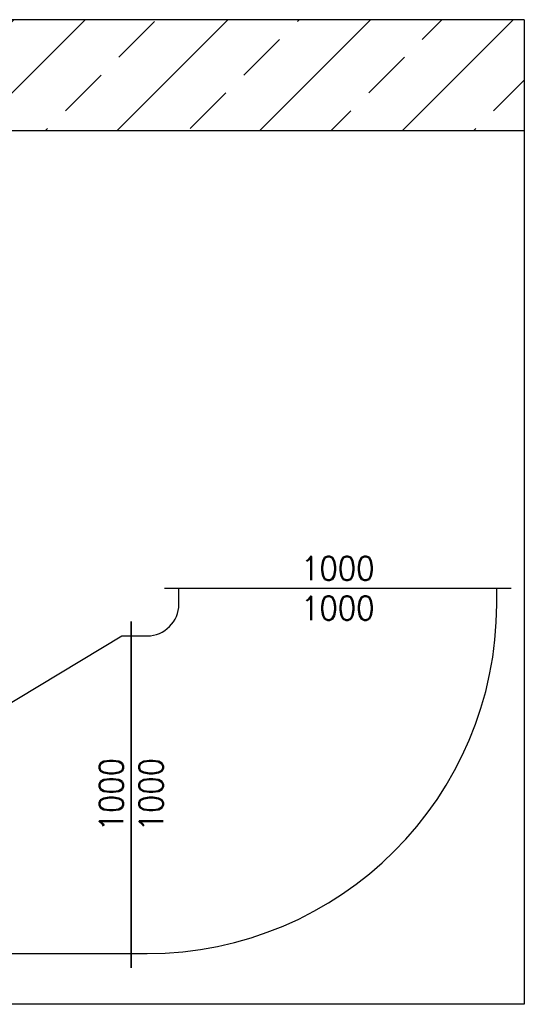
# Model space of a CAD drawing. Header units: millimetres. Extents: x -56303 to -45239, y -20463 to -4540.
# Tile 176 of 256: x -49294 to -49135, y -15368 to -15058. Entities that reach past the tile are written whole.
import ezdxf

# ---------------------------------------------------------------- set-up
doc = ezdxf.new("R2010")
doc.units = ezdxf.units.MM
for name, color, linetype in [('_HVAC_podkład', 8, 'Continuous'), ('FLUID-N2', 7, 'Continuous'), ('FLUID-N2-75-DIM', 7, 'Continuous')]:
    doc.layers.add(name, color=color, linetype=linetype)
doc.styles.add('OPIS1', font='ROMANS.SHX', dxfattribs={"width": 0.9})

# ---------------------------------------------------------------- blocks, each defined once
blk = doc.blocks.new('*U252')
at = {"color": 74, "linetype": 'Continuous', "lineweight": -2}
for p, q in [((282.5, 697.5), (282.5, -392.5)), ((-282.5, -392.5), (-282.5, 392.5))]:
    blk.add_line(p, q, dxfattribs=at)
at = {"color": 0, "linetype": 'ByBlock', "lineweight": -2}
for p, q in [((-252.5, 347.5), (252.5, 652.5)), ((252.5, 652.5), (282.5, 652.5)), ((-252.5, 347.5), (-282.5, 347.5)), ((-252.5, -347.5), (-282.5, -347.5)), ((-252.5, -347.5), (252.5, -347.5)), ((252.5, -347.5), (282.5, -347.5))]:
    blk.add_line(p, q, dxfattribs=at)
blk = doc.blocks.new('*U251')
at = {"color": 74, "linetype": 'Continuous', "lineweight": -2}
for p, q in [((-600, -495), (-600, 595)), ((595, -600), (-495, -600))]:
    blk.add_line(p, q, dxfattribs=at)
at = {"color": 0, "linetype": 'ByBlock', "lineweight": -2}
for p, q in [((-550, 550), (-600, 550)), ((-550, -450), (-600, -450)), ((-450, -600), (-450, -550)), ((550, -600), (550, -550))]:
    blk.add_line(p, q, dxfattribs=at)
for radius in [1100, 100]:
    blk.add_arc((-550, -550), radius, 0, 90, dxfattribs=at)

msp = doc.modelspace()

# ---------------------------------------------------------------- hatches: boundary and pattern name
at = {"layer": '_HVAC_podkład'}
h = msp.add_hatch(dxfattribs=at)
h.set_pattern_fill('ANSI33', color=256, scale=5, style=0)
h.paths.add_polyline_path([(-49854.55, -15058.14), (-49134.76, -15058.14), (-49134.76, -15093.14), (-49854.55, -15093.14)])

# ---------------------------------------------------------------- linework, layer by layer
for p, q in [((-49134.76, -15058.14), (-49854.55, -15058.14)), ((-49134.76, -15058.14), (-49134.76, -15368.14)), ((-49134.76, -15093.14), (-49854.55, -15093.14)), ((-49134.76, -15368.14), (-49854.55, -15368.14))]:
    msp.add_line(p, q, dxfattribs=at)

# ---------------------------------------------------------------- block references
at = {"layer": 'FLUID-N2', "color": 74, "linetype": 'Continuous', "xscale": 0.1000000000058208, "yscale": 0.09999999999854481, "zscale": 0.1, "rotation": 270.0000000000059}
msp.add_blockref('*U251', (-49198.44, -15297.14), dxfattribs=at)
at = {"layer": 'FLUID-N2', "color": 74, "linetype": 'Continuous', "xscale": 0.1, "yscale": 0.1000000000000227, "zscale": 0.1}
msp.add_blockref('*U252', (-49286.69, -15317.39), dxfattribs=at)

# ---------------------------------------------------------------- texts
at = {"layer": 'FLUID-N2-75-DIM', "color": 61, "insert": (-49193.44, -15237.14), "char_height": 7.5, "attachment_point": 5, "style": 'OPIS1'}
msp.add_mtext('1000\\P1000', dxfattribs=at)
msp.add_mtext('1000\\P1000', dxfattribs=at)
at = {"layer": 'FLUID-N2-75-DIM', "color": 61, "insert": (-49258.44, -15302.14), "char_height": 7.5, "attachment_point": 5, "rotation": 90, "style": 'OPIS1'}
msp.add_mtext('1000\\P1000', dxfattribs=at)

doc.saveas('drawing.dxf')
